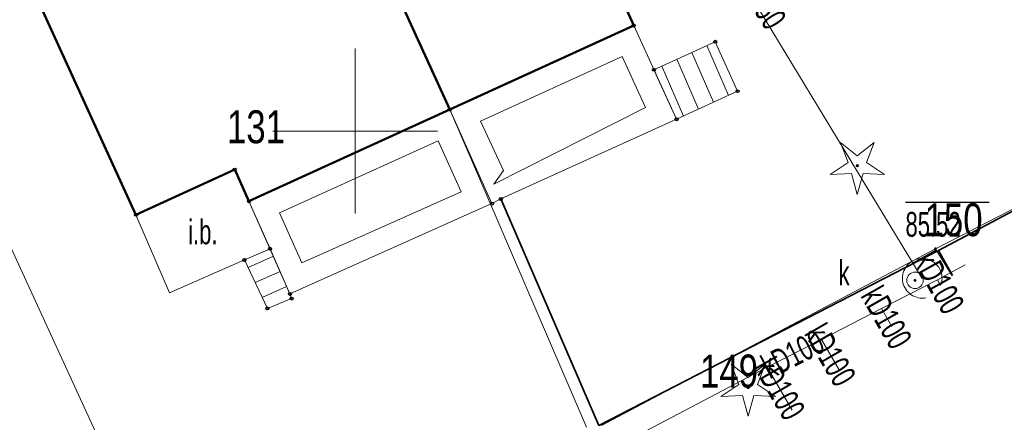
# Model space of a CAD drawing. Header units: metres. Extents: x 7504240 to 7504745, y 5782869 to 5783359.
# Tile 59 of 93: x 7504540 to 7504570, y 5782991 to 5783003. Entities that reach past the tile are written whole.
import ezdxf
from ezdxf.enums import TextEntityAlignment as Align

# ---------------------------------------------------------------- set-up
doc = ezdxf.new("R2010")
doc.units = ezdxf.units.M
doc.header["$MEASUREMENT"] = 0
doc.linetypes.add('219-500', pattern=[0])
doc.layers.get('0').update_dxf_attribs({"color": 2, "linetype": 'CONTINUOUS', "lineweight": 5})
for name, color, linetype in [('203-punkt graniczny', 7, 'CONTINUOUS'), ('211-numer działki ewidencyjnej', 7, 'CONTINUOUS'), ('219-działka ewidencyjna', 7, 'CONTINUOUS'), ('312-budynek ewidencyjny', 7, 'CONTINUOUS'), ('352-schody', 7, 'CONTINUOUS'), ('drzewo iglaste', 7, 'CONTINUOUS'), ('inna budowla', 7, 'CONTINUOUS'), ('inna budowla-Atr17', 7, 'CONTINUOUS'), ('komora podziemna', 7, 'CONTINUOUS'), ('ogrodzenie trwałe', 7, 'CONTINUOUS'), ('przewód kanalizacyjny', 7, 'CONTINUOUS'), ('przewód kanalizacyjny-Atr1', 7, 'CONTINUOUS'), ('przewód telekomunikacyjny napowietrzny', 7, 'CONTINUOUS'), ('Punkt budynku', 7, 'CONTINUOUS'), ('rzędna', 7, 'CONTINUOUS'), ('rzędna-Atr2', 7, 'CONTINUOUS'), ('rzędna-Atr3', 7, 'CONTINUOUS'), ('taras', 7, 'CONTINUOUS'), ('Wstawianie ramki sekcyjnej z opisem', 7, 'CONTINUOUS'), ('właz do komory lub kanału - okrągły', 7, 'CONTINUOUS'), ('właz do komory lub kanału - okrągły-Atr17', 7, 'CONTINUOUS')]:
    doc.layers.add(name, color=color, linetype=linetype)
doc.styles.get("Standard").update_dxf_attribs({"font": 'Working1250', "width": 0.75})
doc.linetypes.add('902-500', pattern='A,3.75,0,[1,ksztalty.shx,S=0.5,R=0,X=0,Y=0],3.75', length=7.5)

# ---------------------------------------------------------------- blocks, each defined once
blk = doc.blocks.new('OP011')
at = {"linetype": 'Continuous', "lineweight": 13}
h = blk.add_hatch(color=0, dxfattribs=at)
edge = h.paths.add_edge_path()
edge.add_arc((0, 0), 0.05, 0, 360)
at = {"color": 0, "linetype": 'Continuous', "lineweight": 13}
for p, q in [((-0.283, 0.093), (-0.512, 0.706)), ((-0.512, 0.706), (0, 0.299)), ((0, 0.299), (0.512, 0.706)), ((0.512, 0.706), (0.283, 0.093)), ((-0.828, -0.268), (-0.283, 0.093)), ((0.283, 0.093), (0.828, -0.268)), ((-0.175, -0.24), (-0.828, -0.268)), ((0, -0.87), (-0.175, -0.24)), ((0.175, -0.24), (0, -0.87)), ((0.828, -0.268), (0.175, -0.24))]:
    blk.add_line(p, q, dxfattribs=at)
blk = doc.blocks.new('US22')
at = {"color": 0, "linetype": 'Continuous', "lineweight": 13}
blk.add_circle((0, 0), 0.25, dxfattribs=at)
blk = doc.blocks.new('PW01')
at = {"linetype": 'Continuous', "lineweight": 13}
h = blk.add_hatch(color=0, dxfattribs=at)
edge = h.paths.add_edge_path()
edge.add_arc((0, 0), 0.045, 0, 360)
blk = doc.blocks.new('SUTP')
at = {"color": 0, "linetype": 'Continuous'}
for p, q in [((0, 0), (0.866, 0.5)), ((9.232, 0), (8.366, 0.5)), ((0, 0), (9.232, 0)), ((1.866, -0.5), (1, 0)), ((7.366, -0.5), (8.232, 0))]:
    blk.add_line(p, q, dxfattribs=at)
blk = doc.blocks.new('203')
at = {"linetype": 'Continuous', "lineweight": 0}
h = blk.add_hatch(color=0, dxfattribs=at)
edge = h.paths.add_edge_path()
edge.add_arc((0, 0), 0.045, 0, 360)
blk = doc.blocks.new('PUNKTBUD')
at = {"color": 0}
blk.add_circle((0, 0), 0.045, dxfattribs=at)

msp = doc.modelspace()

# ---------------------------------------------------------------- linework, layer by layer
at = {"layer": '219-działka ewidencyjna', "color": 7, "linetype": '219-500', "lineweight": 18, "flags": 128}
for points in [[(7504548.36, 5783010.53), (7504552.87, 5783000.65)], [(7504544.97, 5782984.69), (7504533.76, 5783009.08)], [(7504557.02, 5782991.02), (7504552.87, 5783000.65)], [(7504571.399, 5782998.378), (7504567.6, 5782996.43)], [(7504557.47, 5782991.07), (7504567.6, 5782996.43)], [(7504568.104, 5782995.608), (7504567.6, 5782996.43)]]:
    msp.add_lwpolyline(points, dxfattribs=at)
at = {"layer": '312-budynek ewidencyjny', "color": 7, "linetype": 'Continuous', "lineweight": 50, "flags": 128}
for points in [[(7504552.87, 5783000.65), (7504548.36, 5783010.53)], [(7504552.87, 5783000.65), (7504548.36, 5783010.53)], [(7504556.87, 5783006.66), (7504558.45, 5783003.2)], [(7504540.04, 5783004.71), (7504543.35, 5782997.46)], [(7504558.45, 5783003.2), (7504552.87, 5783000.65)], [(7504546.78, 5782997.87), (7504552.87, 5783000.65)], [(7504543.35, 5782997.46), (7504546.35, 5782998.83)], [(7504546.35, 5782998.83), (7504546.78, 5782997.87)]]:
    msp.add_lwpolyline(points, dxfattribs=at)
at = {"layer": '352-schody', "color": 7, "linetype": 'Continuous', "lineweight": 18, "flags": 128}
for points in [[(7504559.75, 5783000.36), (7504559.06, 5783001.86), (7504560.92, 5783002.71), (7504561.6, 5783001.21)], [(7504559.75, 5783000.36), (7504559.06, 5783001.86), (7504560.92, 5783002.71), (7504561.6, 5783001.21)], [(7504546.64, 5782996.09), (7504547.34, 5782994.62), (7504548.07, 5782994.92), (7504548.02, 5782995.06), (7504547.42, 5782996.43)], [(7504546.64, 5782996.09), (7504547.34, 5782994.62), (7504548.07, 5782994.92), (7504548.02, 5782995.06), (7504547.42, 5782996.43)]]:
    msp.add_lwpolyline(points, close=True, dxfattribs=at)
for points in [[(7504560.87, 5783000.874), (7504560.213, 5783002.387)], [(7504561.324, 5783001.083), (7504560.668, 5783002.595)], [(7504560.415, 5783000.666), (7504559.758, 5783002.179)], [(7504559.961, 5783000.457), (7504559.304, 5783001.971)], [(7504546.75, 5782995.859), (7504547.52, 5782996.201)], [(7504546.965, 5782995.407), (7504547.721, 5782995.743)], [(7504547.18, 5782994.955), (7504547.922, 5782995.285)]]:
    msp.add_lwpolyline(points, dxfattribs=at)
at = {"layer": 'inna budowla', "color": 7, "linetype": 'Continuous', "lineweight": 18, "flags": 128}
msp.add_lwpolyline([(7504543.35, 5782997.46), (7504546.35, 5782998.83), (7504546.78, 5782997.87), (7504547.42, 5782996.43), (7504546.64, 5782996.09), (7504544.37, 5782995.09)], close=True, dxfattribs=at)
at = {"layer": 'komora podziemna', "color": 34, "linetype": 'Continuous', "lineweight": 18, "flags": 128}
for points in [[(7504567.308, 5782994.94), (7504567.26, 5782994.93), (7504567.2, 5782994.93), (7504567.14, 5782994.93), (7504567.08, 5782994.94), (7504567.02, 5782994.96), (7504566.97, 5782994.98), (7504566.91, 5782995), (7504566.86, 5782995.03), (7504566.82, 5782995.07), (7504566.77, 5782995.11), (7504566.73, 5782995.15), (7504566.7, 5782995.2), (7504566.67, 5782995.25), (7504566.64, 5782995.3), (7504566.62, 5782995.36), (7504566.61, 5782995.41), (7504566.6, 5782995.47), (7504566.6, 5782995.53), (7504566.6, 5782995.59), (7504566.61, 5782995.65), (7504566.62, 5782995.71), (7504566.64, 5782995.76), (7504566.67, 5782995.81), (7504566.7, 5782995.87), (7504566.73, 5782995.91), (7504566.77, 5782995.96), (7504566.82, 5782996), (7504566.86, 5782996.03), (7504566.91, 5782996.06), (7504566.97, 5782996.09), (7504567.02, 5782996.11), (7504567.08, 5782996.12), (7504567.14, 5782996.13), (7504567.2, 5782996.13), (7504567.26, 5782996.13), (7504567.31, 5782996.12), (7504567.37, 5782996.11), (7504567.43, 5782996.09), (7504567.48, 5782996.06), (7504567.53, 5782996.03), (7504567.58, 5782996), (7504567.62, 5782995.96), (7504567.66, 5782995.91), (7504567.7, 5782995.87), (7504567.73, 5782995.81), (7504567.75, 5782995.76), (7504567.77, 5782995.71), (7504567.79, 5782995.65), (7504567.79, 5782995.59), (7504567.8, 5782995.53)], [(7504567.8, 5782995.53), (7504567.79, 5782995.47), (7504567.79, 5782995.41), (7504567.77, 5782995.36), (7504567.755, 5782995.315)]]:
    msp.add_lwpolyline(points, dxfattribs=at)
at = {"layer": 'ogrodzenie trwałe', "color": 7, "linetype": '902-500', "lineweight": 35, "flags": 128}
for points in [[(7504567.69, 5782996.38), (7504571.275, 5782998.273)], [(7504557.39, 5782991.07), (7504554.42, 5782997.94)], [(7504568.117, 5782995.619), (7504567.69, 5782996.38), (7504557.39, 5782991.07)]]:
    msp.add_lwpolyline(points, dxfattribs=at)
at = {"layer": 'przewód kanalizacyjny', "color": 34, "linetype": 'Continuous', "lineweight": 18, "flags": 128}
for points in [[(7504554.13, 5783017.06), (7504556.12, 5783013.82), (7504567.2, 5782995.53)], [(7504558.06, 5782990.5), (7504562.5, 5782992.84), (7504564.14, 5782993.68), (7504565.96, 5782994.62), (7504567.66, 5782995.49), (7504568.497, 5782995.938)], [(7504567.66, 5782995.49), (7504567.757, 5782995.317)], [(7504565.96, 5782994.62), (7504566.273, 5782994.07)], [(7504564.14, 5782993.68), (7504564.687, 5782992.737)], [(7504562.5, 5782992.84), (7504563.252, 5782991.531)]]:
    msp.add_lwpolyline(points, dxfattribs=at)
at = {"layer": 'rzędna-Atr2', "color": 7, "flags": 128}
msp.add_lwpolyline([(7504566.69, 5782997.84), (7504569.227, 5782997.84)], dxfattribs=at)
at = {"layer": 'taras', "color": 0, "lineweight": 18}
for p, q in [((7504552.87, 5783000.65), (7504558.45, 5783003.2)), ((7504558.45, 5783003.2), (7504559.75, 5783000.36)), ((7504553.8, 5783000.3), (7504558.101, 5783002.263)), ((7504558.101, 5783002.263), (7504558.81, 5783000.711)), ((7504546.78, 5782997.87), (7504552.87, 5783000.65)), ((7504552.87, 5783000.65), (7504554.15, 5782997.8)), ((7504554.15, 5782997.8), (7504552.87, 5783000.65)), ((7504558.81, 5783000.711), (7504554.201, 5782998.39)), ((7504554.499, 5782998.801), (7504553.8, 5783000.3)), ((7504559.75, 5783000.36), (7504554.42, 5782997.94)), ((7504547.704, 5782997.519), (7504552.515, 5782999.708)), ((7504552.515, 5782999.708), (7504553.213, 5782998.157)), ((7504554.201, 5782998.39), (7504554.499, 5782998.801)), ((7504553.213, 5782998.157), (7504548.381, 5782995.998)), ((7504554.42, 5782997.94), (7504554.15, 5782997.8)), ((7504548.02, 5782995.06), (7504546.78, 5782997.87)), ((7504554.15, 5782997.8), (7504548.02, 5782995.06)), ((7504548.381, 5782995.998), (7504547.704, 5782997.519))]:
    msp.add_line(p, q, dxfattribs=at)
at = {"layer": 'Wstawianie ramki sekcyjnej z opisem', "color": 7, "linetype": 'Continuous', "lineweight": 13, "flags": 128}
for points in [[(7504550, 5782997.5), (7504550, 5783002.5)], [(7504547.5, 5783000), (7504552.5, 5783000)]]:
    msp.add_lwpolyline(points, dxfattribs=at)

# ---------------------------------------------------------------- block references
at = {"layer": '203-punkt graniczny', "color": 7, "linetype": 'Continuous', "lineweight": 18}
for p in [(7504552.87, 5783000.65), (7504567.6, 5782996.43)]:
    msp.add_blockref('203', p, dxfattribs=at)
at = {"layer": 'drzewo iglaste', "color": 94, "linetype": 'Continuous', "lineweight": 18}
for p in [(7504565.23, 5782998.95), (7504561.92, 5782992.22)]:
    msp.add_blockref('OP011', p, dxfattribs=at)
at = {"layer": 'przewód telekomunikacyjny napowietrzny', "color": 30, "linetype": 'Continuous', "lineweight": 18, "rotation": 132.638}
msp.add_blockref('SUTP', (7504574.246, 5783000.77), dxfattribs=at)
at = {"layer": 'Punkt budynku', "color": 5, "linetype": 'Continuous', "lineweight": 18}
for p in [(7504558.45, 5783003.2), (7504560.92, 5783002.71), (7504559.06, 5783001.86), (7504561.6, 5783001.21), (7504552.87, 5783000.65), (7504559.75, 5783000.36), (7504546.35, 5782998.83), (7504546.78, 5782997.87), (7504554.42, 5782997.94), (7504554.15, 5782997.8), (7504543.35, 5782997.46), (7504547.42, 5782996.43), (7504546.64, 5782996.09), (7504548.02, 5782995.06), (7504548.07, 5782994.92), (7504547.34, 5782994.62)]:
    msp.add_blockref('PUNKTBUD', p, dxfattribs=at)
at = {"layer": 'rzędna', "color": 34, "linetype": 'Continuous', "lineweight": 18}
msp.add_blockref('PW01', (7504566.98, 5782995.47), dxfattribs=at)
at = {"layer": 'właz do komory lub kanału - okrągły', "color": 7, "linetype": 'Continuous', "lineweight": 18}
msp.add_blockref('US22', (7504566.98, 5782995.47), dxfattribs=at)

# ---------------------------------------------------------------- texts
at = {"layer": '211-numer działki ewidencyjnej', "color": 7, "linetype": 'Continuous', "lineweight": 18, "width": 0.79}
msp.add_text('131', height=1, dxfattribs=at).set_placement((7504546.11, 5782999.63))
for s, p in [('150', (7504569.03, 5782996.81)), ('149', (7504562.22, 5782992.22))]:
    msp.add_text(s, height=1, dxfattribs=at).set_placement(p, align=Align.RIGHT)
at = {"layer": 'inna budowla-Atr17', "color": 7, "width": 0.667}
msp.add_text('i.b.', height=0.75, dxfattribs=at).set_placement((7504545.38, 5782996.94), align=Align.MIDDLE_CENTER)
at = {"layer": 'przewód kanalizacyjny-Atr1', "color": 34, "width": 0.667}
for s, rotation, p in [('kD150', 302.28, (7504562.28, 5783004.03)), ('kD100', -60.721, (7504567.708, 5782995.404)), ('kD100', -60.356, (7504566.116, 5782994.345)), ('kD100', -59.884, (7504564.413, 5782993.208)), ('kD100', 27.121, (7504563.27, 5782993.235)), ('kD100', -60.123, (7504562.876, 5782992.185))]:
    msp.add_text(s, height=0.75, rotation=rotation, dxfattribs=at).set_placement(p, align=Align.MIDDLE_CENTER)
at = {"layer": 'rzędna-Atr3', "color": 34, "width": 0.667}
msp.add_text('85.52', height=0.75, dxfattribs=at).set_placement((7504566.69, 5782996.572), align=Align.BOTTOM_LEFT)
at = {"layer": 'właz do komory lub kanału - okrągły-Atr17', "color": 7, "width": 0.667}
msp.add_text('k', height=0.75, dxfattribs=at).set_placement((7504564.66, 5782995.7), align=Align.MIDDLE_LEFT)

doc.saveas('drawing.dxf')
